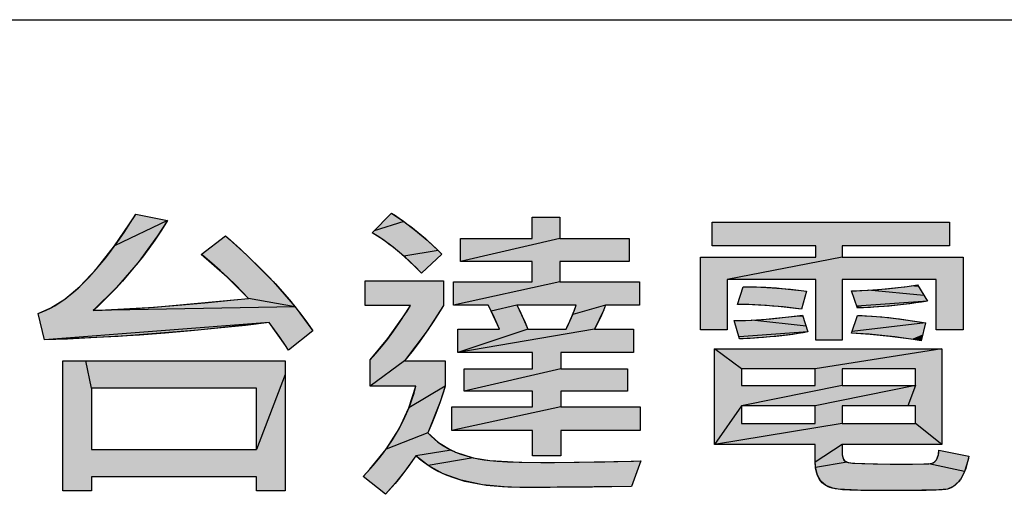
# Model space of a CAD drawing. Extents: x 0 to 1189, y 0 to 841.
# Tile 24 of 36: x 959 to 977, y 81 to 90. Entities that reach past the tile are written whole.
import ezdxf

# ---------------------------------------------------------------- set-up
doc = ezdxf.new("R2010")
doc.units = 0
doc.header["$LTSCALE"] = 65.395
doc.header["$MEASUREMENT"] = 0
doc.layers.get('0').update_dxf_attribs({"linetype": 'CONTINUOUS'})

msp = doc.modelspace()

# ---------------------------------------------------------------- linework, layer by layer
at = {"color": 3, "linetype": 'Continuous'}
msp.add_line((909, 90), (1174, 90), dxfattribs=at)
at = {"color": 4, "linetype": 'Continuous'}
for p, q in [((960.34765, 85.66458), (960.72955, 86.23111)), ((960.72955, 86.23111), (960.75504, 86.27182)), ((965.65279, 86.29601), (965.8873, 86.13606)), ((961.36265, 86.15159), (960.34765, 85.66458)), ((961.36265, 86.15159), (961.17227, 85.85727)), ((965.8873, 86.13606), (965.32321, 85.95645)), ((965.8873, 86.13606), (966.11489, 85.96284)), ((961.17227, 85.85727), (960.79593, 85.3449)), ((962.47051, 85.85787), (962.87539, 85.4926)), ((965.48403, 85.78735), (965.28496, 85.91703)), ((966.11489, 85.96284), (966.33562, 85.77617)), ((960.00012, 85.22407), (960.34765, 85.66458)), ((965.68498, 85.63862), (965.48403, 85.78735)), ((966.33562, 85.77617), (966.5495, 85.57579)), ((968.87719, 85.80777), (966.97728, 85.36458)), ((962.50502, 85.06945), (962.00627, 85.50291)), ((962.87539, 85.4926), (963.38628, 84.981)), ((965.88832, 85.46954), (965.68498, 85.63862)), ((966.5495, 85.57579), (965.88832, 85.46954)), ((966.5495, 85.57579), (966.6164, 85.50883)), ((960.79593, 85.3449), (960.38472, 84.86787)), ((966.09453, 85.27862), (965.88832, 85.46954)), ((974.28615, 85.44671), (972.08348, 85.02059)), ((959.68349, 84.89035), (960.00012, 85.22407)), ((966.23134, 85.14099), (966.09453, 85.27862)), ((962.91073, 84.65971), (962.50502, 85.06945)), ((963.38628, 84.981), (963.80583, 84.49776)), ((968.87719, 84.97952), (966.83895, 84.5273)), ((975.53738, 84.89049), (975.734, 84.91845)), ((975.734, 84.91845), (975.92245, 84.60664)), ((959.39409, 84.64638), (959.68349, 84.89035)), ((960.38472, 84.86787), (959.93794, 84.42516)), ((972.39129, 84.8833), (972.65022, 84.88095)), ((972.65022, 84.88095), (972.95057, 84.86534)), ((972.95057, 84.86534), (973.29682, 84.83446)), ((973.29682, 84.83446), (973.60442, 84.79804)), ((974.46572, 84.80309), (974.78544, 84.81555)), ((974.78544, 84.81555), (975.14189, 84.84411)), ((975.85611, 84.7164), (974.78544, 84.81555)), ((975.14189, 84.84411), (975.53738, 84.89049)), ((959.12789, 84.47753), (959.39409, 84.64638)), ((961.11221, 84.49339), (962.70361, 84.63794)), ((963.80583, 84.49776), (962.91073, 84.65971)), ((972.44869, 84.54171), (972.28306, 84.54539)), ((972.80618, 84.52474), (972.44869, 84.54171)), ((975.92245, 84.60664), (974.57345, 84.50843)), ((975.56908, 84.55471), (975.18827, 84.51341)), ((975.92245, 84.60664), (975.56908, 84.55471)), ((958.88036, 84.37191), (959.12789, 84.47753)), ((963.80583, 84.49776), (959.93794, 84.42516)), ((959.93794, 84.42516), (961.11221, 84.49339)), ((963.80583, 84.49776), (964.14386, 84.0401)), ((965.58582, 83.88906), (965.95456, 84.4183)), ((965.95456, 84.4183), (966.01976, 84.52138)), ((966.65138, 84.52138), (966.33749, 84.0398)), ((967.56459, 84.41759), (967.50554, 84.5273)), ((968.05799, 84.5273), (967.56459, 84.41759)), ((967.72322, 84.06916), (967.56459, 84.41759)), ((968.05799, 84.5273), (968.10193, 84.4406)), ((968.10193, 84.4406), (968.18572, 84.25964)), ((969.04427, 84.16554), (969.12677, 84.35135)), ((969.75536, 84.5273), (969.12677, 84.35135)), ((969.12677, 84.35135), (969.19491, 84.5273)), ((969.71901, 84.4376), (969.54395, 84.06916)), ((973.15914, 84.49555), (972.80618, 84.52474)), ((973.5082, 84.45422), (973.15914, 84.49555)), ((974.77893, 84.48361), (974.58595, 84.47423)), ((975.18827, 84.51341), (974.77893, 84.48361)), ((963.30779, 84.19548), (959.00669, 83.86662)), ((963.30779, 84.19548), (961.9475, 84.05117)), ((963.62489, 83.75417), (963.30779, 84.19548)), ((968.18572, 84.25964), (968.26349, 84.06916)), ((968.99742, 84.06916), (969.04427, 84.16554)), ((972.22181, 84.23358), (972.55939, 84.24409)), ((972.55939, 84.24409), (972.92461, 84.26984)), ((973.5971, 84.13007), (972.55939, 84.24409)), ((972.92461, 84.26984), (973.31826, 84.31199)), ((973.31826, 84.31199), (973.52821, 84.3399)), ((973.52821, 84.3399), (973.63452, 84.01608)), ((975.88434, 84.18956), (974.47822, 84.02839)), ((974.58595, 84.33381), (974.86136, 84.32073)), ((974.86136, 84.32073), (975.18094, 84.2914)), ((975.18094, 84.2914), (975.54934, 84.24342)), ((975.54934, 84.24342), (975.88434, 84.18956)), ((961.9475, 84.05117), (960.41465, 83.9309)), ((966.33749, 84.0398), (965.90544, 83.46155)), ((969.54395, 84.06916), (966.92717, 83.62597)), ((968.26349, 84.06916), (966.92717, 83.62597)), ((973.63452, 84.01608), (972.31349, 83.921)), ((973.33063, 83.96785), (972.9892, 83.92828)), ((973.63452, 84.01608), (973.33063, 83.96785)), ((974.82289, 83.97056), (974.46572, 83.99294)), ((975.20501, 83.93267), (974.82289, 83.97056)), ((960.41465, 83.9309), (959.00669, 83.86662)), ((965.24372, 83.48173), (965.58582, 83.88906)), ((972.32413, 83.88472), (972.31349, 83.921)), ((972.60781, 83.8986), (972.32413, 83.88472)), ((972.9892, 83.92828), (972.60781, 83.8986)), ((975.61397, 83.87814), (975.20501, 83.93267)), ((975.80204, 83.8487), (975.61397, 83.87814)), ((963.68068, 83.66721), (963.62489, 83.75417)), ((972.35927, 83.31121), (971.84284, 83.69627)), ((976.19806, 83.69627), (973.77494, 83.31121)), ((959.35347, 83.46155), (963.61247, 83.46155)), ((959.35347, 80.97317), (959.35347, 83.46155)), ((959.90296, 82.93833), (959.79641, 83.46155)), ((963.61247, 83.46155), (963.61247, 80.97317)), ((965.90544, 83.46155), (965.24372, 82.97644)), ((968.89528, 83.31121), (967.0474, 82.88509)), ((973.77494, 83.31121), (972.35927, 83.31121)), ((972.35927, 83.31121), (972.35927, 82.98844)), ((973.77494, 82.98844), (973.77494, 83.31121)), ((975.69277, 83.31121), (974.29224, 83.31121)), ((974.29224, 83.31121), (974.29224, 82.98844)), ((975.69277, 82.98844), (975.69277, 83.31121)), ((963.61247, 83.20276), (963.06611, 81.76626)), ((963.06611, 82.93833), (959.90296, 82.93833)), ((959.90296, 82.93833), (959.90296, 81.76626)), ((963.06611, 81.76626), (963.06611, 82.93833)), ((965.98783, 82.56393), (966.12207, 82.97644)), ((966.68044, 82.97644), (965.98783, 82.56393)), ((966.68044, 82.97644), (966.58386, 82.67997)), ((974.29224, 82.98844), (972.35927, 82.60338)), ((972.35927, 82.98844), (973.77494, 82.98844)), ((975.69277, 82.98844), (973.77494, 82.60338)), ((974.29224, 82.98844), (975.69277, 82.98844)), ((975.69277, 82.98844), (975.54711, 82.60338)), ((966.58386, 82.67997), (966.35158, 82.08399)), ((965.79831, 82.16324), (965.98783, 82.56393)), ((968.89528, 82.58337), (966.80676, 82.12819)), ((972.35927, 82.60338), (971.84284, 81.85744)), ((973.77494, 82.60338), (972.35927, 82.60338)), ((972.35927, 82.60338), (972.35927, 82.25955)), ((973.77494, 82.25955), (973.77494, 82.60338)), ((975.69277, 82.60338), (974.29224, 82.60338)), ((974.29224, 82.60338), (974.29224, 82.25955)), ((975.69277, 82.25955), (975.69277, 82.60338)), ((965.55058, 81.77148), (965.79831, 82.16324)), ((966.35158, 82.08399), (965.55058, 81.77148)), ((966.35158, 82.08399), (966.55515, 81.89807)), ((974.29224, 82.25956), (971.84284, 81.85744)), ((972.35927, 82.25955), (973.77494, 82.25955)), ((974.29224, 82.25955), (975.69277, 82.25955)), ((976.19806, 81.85744), (975.69277, 82.25956)), ((966.55515, 81.89807), (966.79792, 81.75224)), ((959.90296, 81.76626), (963.06611, 81.76626)), ((965.2401, 81.38643), (965.55058, 81.77148)), ((966.79792, 81.75224), (966.12207, 81.64586)), ((966.79792, 81.75224), (966.87897, 81.71615)), ((966.87897, 81.71615), (967.21776, 81.60613)), ((974.29224, 81.85744), (973.77494, 81.51953)), ((976.13526, 81.66785), (976.1429, 81.75426)), ((966.12207, 81.64586), (965.90993, 81.34842)), ((966.35859, 81.45528), (966.12207, 81.64586)), ((967.21776, 81.60613), (966.35859, 81.45528)), ((967.21776, 81.60613), (967.53669, 81.55172)), ((967.53669, 81.55172), (968.09877, 81.52338)), ((968.09877, 81.52338), (968.77487, 81.51657)), ((968.77487, 81.51657), (970.29253, 81.54364)), ((973.7799, 81.42266), (973.77494, 81.51953)), ((974.38446, 81.51866), (973.7799, 81.42266)), ((974.29224, 81.67509), (974.29471, 81.63719)), ((974.29471, 81.63719), (974.32349, 81.56212)), ((974.32349, 81.56212), (974.38446, 81.51866)), ((974.38446, 81.51866), (974.48997, 81.50317)), ((975.9475, 81.49047), (976.0329, 81.51124)), ((976.0329, 81.51124), (976.06809, 81.53461)), ((976.06809, 81.53461), (976.09592, 81.56669)), ((976.09592, 81.56669), (976.13526, 81.66785)), ((976.70146, 81.56571), (976.6361, 81.34452)), ((976.71554, 81.63994), (976.70146, 81.56571)), ((965.11252, 81.24983), (965.2401, 81.38643)), ((965.90993, 81.34842), (965.73009, 81.12385)), ((966.64438, 81.29791), (966.35859, 81.45528)), ((973.81534, 81.26997), (973.7799, 81.42266)), ((974.48997, 81.50317), (974.96593, 81.48717)), ((974.96593, 81.48717), (975.43507, 81.48456)), ((975.4675, 81.48457), (975.9475, 81.49047)), ((976.6361, 81.34452), (975.9475, 81.49047)), ((976.6361, 81.34452), (976.55407, 81.19172)), ((963.06611, 81.24392), (959.90296, 81.24392)), ((959.90296, 81.24392), (959.90296, 80.97317)), ((963.06611, 80.97317), (963.06611, 81.24392)), ((966.98732, 81.17428), (966.64438, 81.29791)), ((967.39724, 81.08748), (966.98732, 81.17428)), ((973.88108, 81.15674), (973.81534, 81.26997)), ((973.97736, 81.07493), (973.88108, 81.15674)), ((976.52205, 81.15068), (976.41711, 81.05418)), ((976.55407, 81.19172), (976.52205, 81.15068)), ((959.90296, 80.97317), (959.35347, 80.97317)), ((963.61247, 80.97317), (963.06611, 80.97317)), ((965.73009, 81.12385), (965.5376, 80.90601)), ((967.88555, 81.04288), (967.39724, 81.08748)), ((968.1142, 81.03842), (967.88555, 81.04288)), ((970.25474, 81.05547), (968.1142, 81.03842)), ((974.1122, 81.02048), (973.97736, 81.07493)), ((974.21098, 81.00223), (974.1122, 81.02048)), ((974.58329, 80.98263), (974.21098, 81.00223)), ((975.22662, 80.97613), (974.58329, 80.98263)), ((975.4816, 80.97675), (975.22662, 80.97613)), ((976.14435, 80.99054), (975.4816, 80.97675)), ((976.31047, 81.00728), (976.14435, 80.99054)), ((976.41711, 81.05418), (976.31047, 81.00728))]:
    msp.add_line(p, q, dxfattribs=at)
for points in [[(964.14386, 84.0401), (963.68068, 83.66721), (963.61168, 83.7743), (963.51397, 83.91812), (963.41265, 84.05853), (963.30779, 84.19548), (962.85333, 84.14365), (962.32644, 84.08805), (961.8132, 84.03875), (961.31336, 83.99559), (960.82668, 83.95843), (960.35291, 83.9271), (959.89182, 83.90146), (959.44315, 83.88135), (959.00669, 83.86662), (958.88036, 84.37191), (958.95801, 84.3995), (959.03737, 84.43298), (959.1186, 84.47265), (959.20185, 84.51887), (959.28727, 84.57201), (959.37501, 84.63246), (959.46521, 84.70068), (959.55799, 84.77711), (959.65348, 84.86226), (959.75182, 84.95664), (959.85311, 85.06078), (959.95749, 85.17526), (960.06505, 85.30066), (960.17593, 85.43759), (960.29022, 85.58669), (960.40804, 85.7486), (960.5295, 85.92401), (960.6547, 86.11361), (960.75504, 86.27182), (961.36265, 86.15159), (961.34149, 86.11752), (961.23122, 85.94557), (961.11751, 85.77737), (961.00036, 85.61287), (960.87976, 85.45203), (960.75571, 85.29479), (960.62819, 85.14112), (960.4972, 84.99099), (960.3627, 84.84436), (960.22467, 84.70119), (960.0831, 84.56147), (960.01096, 84.49288), (959.93794, 84.42516), (960.28265, 84.44039), (960.66585, 84.46237), (961.09026, 84.49175), (961.55861, 84.52921), (962.07371, 84.57546), (962.63841, 84.6312), (962.91073, 84.65971), (962.79076, 84.78809), (962.6609, 84.91974), (962.52079, 85.05467), (962.37009, 85.19288), (962.20845, 85.33434), (962.03553, 85.47904), (962.00627, 85.50291), (962.47051, 85.85787), (962.56488, 85.7753), (962.75699, 85.60252), (962.93833, 85.433), (963.10925, 85.26667), (963.27014, 85.10344), (963.42134, 84.94321), (963.56321, 84.78591), (963.69608, 84.63144), (963.82027, 84.47971), (963.9361, 84.33064), (964.04387, 84.18413), (964.14386, 84.0401)], [(965.28496, 85.91703), (965.65279, 86.29601), (965.72772, 86.24684), (965.80197, 86.19635), (965.87552, 86.14453), (965.94839, 86.09138), (966.02058, 86.03689), (966.09208, 85.98105), (966.16291, 85.92387), (966.23305, 85.86532), (966.30252, 85.80541), (966.3713, 85.74413), (966.43941, 85.68146), (966.50683, 85.6174), (966.57357, 85.55194), (966.6164, 85.50883)], [(970.41709, 82.12818), (968.89528, 82.12818), (968.89528, 81.64586), (968.35484, 81.64586), (968.35484, 82.12818), (966.80676, 82.12818), (966.80676, 82.58337), (968.35484, 82.58337), (968.35484, 82.88508), (967.0474, 82.88508), (967.0474, 83.31121), (968.35484, 83.31121), (968.35484, 83.62598), (966.92717, 83.62598), (966.92717, 84.06915), (967.72322, 84.06915), (967.6806, 84.17413), (967.62999, 84.28615), (967.57079, 84.40563), (967.50554, 84.5273), (966.83895, 84.5273), (966.83895, 84.97952), (968.34875, 84.97952), (968.34875, 85.36458), (966.97728, 85.36458), (966.97728, 85.80776), (968.34875, 85.80776), (968.34875, 86.21666), (968.87719, 86.21666), (968.87719, 85.80776), (970.2055, 85.80776), (970.2055, 85.36458), (968.87719, 85.36458), (968.87719, 84.97952), (970.40508, 84.97952), (970.40508, 84.5273), (969.75536, 84.5273)], [(976.60714, 84.05715), (976.08983, 84.05715), (976.08983, 85.02059), (974.28615, 85.02059), (974.28615, 83.8607), (973.78694, 83.8607), (973.78694, 85.02059), (972.08348, 85.02059), (972.08348, 84.05715), (971.5721, 84.05715), (971.5721, 85.44671), (973.78694, 85.44671), (973.78694, 85.66439), (971.79569, 85.66439), (971.79569, 86.12253), (976.34857, 86.12253), (976.34857, 85.66439), (974.28615, 85.66439), (974.28615, 85.44671), (976.60714, 85.44671), (976.60714, 84.05715)], [(966.6164, 85.50883), (966.23134, 85.14099), (966.19022, 85.18329), (966.12363, 85.25008), (966.0574, 85.31446), (965.99151, 85.37647), (965.92595, 85.43617), (965.8607, 85.49362), (965.79575, 85.54886), (965.73108, 85.60194), (965.66668, 85.65293), (965.60252, 85.70185), (965.5386, 85.74875), (965.4749, 85.79368), (965.41141, 85.83668), (965.3481, 85.87778), (965.28496, 85.91703)], [(970.43414, 81.54876), (970.25474, 81.05547), (969.50803, 81.04521), (968.6952, 81.03952), (968.1142, 81.03842), (967.95353, 81.04059), (967.78319, 81.04797), (967.62208, 81.0603), (967.46978, 81.07734), (967.32586, 81.09884), (967.18992, 81.12457), (967.06159, 81.15434), (966.94047, 81.18796), (966.82622, 81.22528), (966.71849, 81.26616), (966.61695, 81.31048), (966.5213, 81.35817), (966.43125, 81.40915), (966.34654, 81.46341), (966.26691, 81.52092), (966.19215, 81.58172), (966.12207, 81.64586), (966.1033, 81.61788), (966.00004, 81.46998), (965.89192, 81.32489), (965.77886, 81.18257), (965.72045, 81.11242), (965.66077, 81.04294), (965.5376, 80.90601), (965.11252, 81.24983), (965.19418, 81.33607), (965.3033, 81.45814), (965.4055, 81.58068), (965.50098, 81.70374), (965.58994, 81.82736), (965.67256, 81.95159), (965.74901, 82.07651), (965.81944, 82.20216), (965.88399, 82.32865), (965.94277, 82.45603), (965.9959, 82.5844), (966.04344, 82.71386), (966.08549, 82.8445), (966.12207, 82.97643), (965.24372, 82.97643), (965.24372, 83.48173), (965.3514, 83.6011), (965.46168, 83.7318), (965.57464, 83.87446), (965.69039, 84.02976), (965.80899, 84.19838), (965.93055, 84.38104), (966.01976, 84.52138), (965.1475, 84.52138), (965.1475, 84.99762), (966.65138, 84.99762), (966.65138, 84.52138), (966.58764, 84.41903), (966.45373, 84.21168), (966.31855, 84.01248), (966.1821, 83.8212), (966.0444, 83.63763), (965.90544, 83.46155), (966.68044, 83.46155), (966.68044, 82.97643), (966.6472, 82.87058), (966.57649, 82.65867), (966.50362, 82.45728), (966.42863, 82.26587), (966.35158, 82.08399), (966.41189, 82.02073), (966.476, 81.96158), (966.54403, 81.90643), (966.61612, 81.8552), (966.69242, 81.80785), (966.77314, 81.76437), (966.85848, 81.72478), (966.87897, 81.71615), (966.98423, 81.67564), (967.09135, 81.64039), (967.20062, 81.61033), (967.31234, 81.5854), (967.4268, 81.56559), (967.53669, 81.55172), (967.67679, 81.54043), (967.87667, 81.53026), (968.1511, 81.52221), (968.51586, 81.5174), (968.77487, 81.51657), (969.25119, 81.51935), (969.74052, 81.52776), (970.24344, 81.54197), (970.43414, 81.54876)], [(974.58595, 84.47423), (974.46572, 84.80309), (974.56418, 84.80543), (974.66623, 84.8093), (974.77193, 84.81475), (974.88136, 84.82184), (974.9946, 84.83063), (975.11171, 84.84116), (975.23278, 84.8535), (975.35787, 84.86771), (975.48705, 84.88383), (975.6204, 84.90193), (975.734, 84.91845)], [(972.28306, 84.54539), (972.39129, 84.8833), (972.47031, 84.88387), (972.5533, 84.88321), (972.6404, 84.88125), (972.73174, 84.87793), (972.82747, 84.87318), (972.92774, 84.86693), (973.03269, 84.85913), (973.14248, 84.84971), (973.25724, 84.83858), (973.37715, 84.82568), (973.50234, 84.81095), (973.60442, 84.79804)], [(973.60442, 84.79804), (973.5082, 84.45422), (973.39804, 84.46862), (973.28751, 84.48181), (973.1766, 84.49378), (973.06529, 84.50454), (972.95356, 84.51407), (972.84138, 84.52239), (972.72874, 84.52948), (972.61562, 84.53534), (972.502, 84.53997), (972.38785, 84.54337), (972.28306, 84.54539)], [(975.92245, 84.60664), (975.8127, 84.58898), (975.70024, 84.57235), (975.58504, 84.55676), (975.46706, 84.54225), (975.34627, 84.52885), (975.22263, 84.51657), (975.09611, 84.50546), (974.96667, 84.49554), (974.83429, 84.48684), (974.69893, 84.47938), (974.58595, 84.47423)], [(969.19491, 84.5273), (968.05799, 84.5273), (968.08734, 84.46996), (968.11613, 84.41144), (968.13115, 84.37996), (968.15901, 84.31975), (968.1862, 84.25852), (968.2127, 84.1963), (968.23847, 84.13316), (968.26349, 84.06915)], [(968.26349, 84.06915), (968.99742, 84.06915), (969.02823, 84.13191), (969.05755, 84.19393), (969.08538, 84.2552), (969.11174, 84.31565), (969.13661, 84.37525), (969.16001, 84.43393), (969.18193, 84.49167), (969.19491, 84.5273)], [(969.75536, 84.5273), (969.71426, 84.42622), (969.6572, 84.29589), (969.60045, 84.17719), (969.54395, 84.06915), (970.29076, 84.06915), (970.29076, 83.62598), (968.89528, 83.62598), (968.89528, 83.31121), (970.17557, 83.31121), (970.17557, 82.88508), (968.89528, 82.88508), (968.89528, 82.58337), (970.41709, 82.58337), (970.41709, 82.12818)], [(972.32413, 83.88471), (972.22181, 84.23358), (972.32653, 84.23535), (972.43398, 84.23859), (972.54419, 84.24333), (972.6572, 84.24961), (972.77302, 84.25748), (972.89168, 84.26696), (973.01321, 84.2781), (973.13762, 84.29092), (973.26494, 84.30548), (973.39517, 84.3218), (973.52821, 84.3399)], [(974.46572, 83.99294), (974.58595, 84.33381), (974.67005, 84.33123), (974.75839, 84.32713), (974.85111, 84.32144), (974.94837, 84.31407), (975.05031, 84.30496), (975.15709, 84.29403), (975.26885, 84.28118), (975.38575, 84.26635), (975.50793, 84.24945), (975.63557, 84.2304), (975.7688, 84.2091), (975.88434, 84.18956)], [(975.88434, 84.18956), (975.80204, 83.8487), (975.69477, 83.86581), (975.5595, 83.88617), (975.42715, 83.90473), (975.29765, 83.92152), (975.17095, 83.93659), (975.04696, 83.94997), (974.92563, 83.96171), (974.80691, 83.97185), (974.69072, 83.9804), (974.57701, 83.98743), (974.46572, 83.99294)], [(973.63452, 84.01608), (973.54118, 83.99978), (973.44419, 83.98428), (973.34346, 83.96962), (973.23891, 83.95585), (973.13047, 83.943), (973.01806, 83.93111), (972.9016, 83.92023), (972.78102, 83.91038), (972.65625, 83.90163), (972.52721, 83.894), (972.39383, 83.88754), (972.32413, 83.88471)], [(976.71554, 81.63994), (976.69899, 81.5542), (976.67948, 81.47445), (976.65783, 81.40331), (976.63429, 81.34009), (976.60905, 81.28415), (976.58227, 81.23488), (976.55407, 81.19172), (976.55075, 81.18719), (976.51592, 81.14348), (976.48142, 81.10674), (976.44719, 81.0763), (976.41315, 81.05157), (976.37914, 81.03207), (976.34499, 81.01739), (976.31047, 81.00728), (976.27573, 81.00128), (976.20836, 80.99464), (976.09107, 80.98796), (975.90212, 80.982), (975.6149, 80.97769), (975.22662, 80.97613), (974.94254, 80.97713), (974.64467, 80.9812), (974.43618, 80.98738), (974.29752, 80.99467), (974.21098, 81.00223), (974.15368, 81.01117), (974.10065, 81.02357), (974.05306, 81.03896), (974.01041, 81.05716), (973.97224, 81.07804), (973.93817, 81.10156), (973.90787, 81.12776), (973.88108, 81.15674), (973.85689, 81.18914), (973.83565, 81.22508), (973.81735, 81.26488), (973.80206, 81.30892), (973.78994, 81.35762), (973.7812, 81.41145), (973.77612, 81.4709), (973.77494, 81.51953), (973.77494, 81.85744), (971.84284, 81.85744), (971.84284, 83.69627), (976.19806, 83.69627), (976.19806, 81.85744), (974.29224, 81.85744), (974.29224, 81.67509), (974.29249, 81.66242), (974.29584, 81.62994), (974.30269, 81.60238), (974.31269, 81.57901), (974.32576, 81.55922), (974.33349, 81.55051), (974.34201, 81.54259), (974.36145, 81.52912), (974.38446, 81.51866), (974.4054, 81.51324), (974.4496, 81.50694), (974.53132, 81.50022), (974.66891, 81.49376), (974.88531, 81.48838), (975.20884, 81.48508), (975.43507, 81.48456), (975.63774, 81.485), (975.85708, 81.4874), (975.9475, 81.49047), (975.9488, 81.49055), (975.98247, 81.49476), (976.01186, 81.50252), (976.03752, 81.5136), (976.05992, 81.52791), (976.07001, 81.53632), (976.07938, 81.54559), (976.09592, 81.56669), (976.11191, 81.59512), (976.12477, 81.62722), (976.13439, 81.6635), (976.14055, 81.70451), (976.14289, 81.75091), (976.1429, 81.75426), (976.71554, 81.63994)]]:
    msp.add_lwpolyline(points, dxfattribs=at)
for points in [[(961.36265, 86.15159), (960.34765, 85.66458), (960.75504, 86.27182), (960.72955, 86.23111)], [(965.8873, 86.13606), (965.32321, 85.95645), (965.65279, 86.29601), (965.52331, 86.16261)], [(960.34765, 85.66458), (961.36265, 86.15159), (961.17227, 85.85727)], [(965.32321, 85.95645), (965.8873, 86.13606), (966.11489, 85.96284)], [(968.34875, 85.80777), (968.34875, 86.21666), (968.87719, 86.21666)], [(968.87719, 86.21666), (968.87719, 85.80777), (968.34875, 85.80777)], [(971.79569, 85.66439), (971.79569, 86.12253), (976.34857, 86.12253)], [(971.79569, 85.66439), (976.34857, 86.12253), (973.78694, 85.66439)], [(973.78694, 85.66439), (976.34857, 86.12253), (974.28615, 85.66439)], [(976.34857, 86.12253), (976.34857, 85.66439), (974.28615, 85.66439)], [(961.17227, 85.85727), (960.79593, 85.3449), (960.34765, 85.66458)], [(962.47051, 85.85787), (962.87539, 85.4926), (962.00627, 85.50291)], [(965.32321, 85.95645), (966.11489, 85.96284), (965.28496, 85.91703)], [(965.28496, 85.91703), (966.11489, 85.96284), (965.48403, 85.78735)], [(966.11489, 85.96284), (966.33562, 85.77617), (965.48403, 85.78735)], [(960.00012, 85.22407), (960.34765, 85.66458), (960.79593, 85.3449)], [(965.68498, 85.63862), (965.48403, 85.78735), (966.33562, 85.77617)], [(966.33562, 85.77617), (966.5495, 85.57579), (965.68498, 85.63862)], [(968.87719, 85.80777), (966.97728, 85.36458), (968.34875, 85.80777)], [(966.97728, 85.36458), (966.97728, 85.80777), (968.34875, 85.80777)], [(966.97728, 85.36458), (968.87719, 85.80776), (970.2055, 85.80776)], [(966.97728, 85.36458), (970.2055, 85.80776), (968.34875, 85.36458)], [(968.34875, 85.36458), (970.2055, 85.80776), (968.87719, 85.36458)], [(970.2055, 85.80776), (970.2055, 85.36458), (968.87719, 85.36458)], [(973.78694, 85.44671), (973.78694, 85.66439), (974.28615, 85.66439)], [(974.28615, 85.66439), (974.28615, 85.44671), (973.78694, 85.44671)], [(962.50502, 85.06945), (962.00627, 85.50291), (962.87539, 85.4926)], [(962.87539, 85.4926), (963.38628, 84.981), (962.50502, 85.06945)], [(965.88832, 85.46954), (965.68498, 85.63862), (966.5495, 85.57579)], [(965.88832, 85.46954), (966.5495, 85.57579), (966.6164, 85.50883)], [(966.57636, 85.47058), (965.88832, 85.46954), (966.6164, 85.50883)], [(960.00012, 85.22407), (960.79593, 85.3449), (959.68349, 84.89035)], [(960.79593, 85.3449), (960.38472, 84.86787), (959.68349, 84.89035)], [(965.88832, 85.46954), (966.57636, 85.47058), (966.09453, 85.27862)], [(966.57636, 85.47058), (966.36688, 85.27047), (966.09453, 85.27862)], [(968.34875, 84.97952), (968.34875, 85.36458), (968.87719, 85.36458)], [(968.87719, 85.36458), (968.87719, 84.97952), (968.34875, 84.97952)], [(973.78694, 85.44671), (972.08348, 85.02059), (971.5721, 85.44671)], [(971.5721, 84.05715), (971.5721, 85.44671), (972.08348, 85.02059)], [(974.28615, 85.44671), (972.08348, 85.02059), (973.78694, 85.44671)], [(972.08348, 85.02059), (974.28615, 85.44671), (976.60714, 85.44671)], [(972.08348, 85.02059), (976.60714, 85.44671), (973.78694, 85.02059)], [(973.78694, 85.02059), (976.60714, 85.44671), (974.28615, 85.02059)], [(974.28615, 85.02059), (976.60714, 85.44671), (976.08983, 85.02059)], [(976.08983, 85.02059), (976.60714, 85.44671), (976.08983, 84.05715)], [(976.60714, 85.44671), (976.60714, 84.05715), (976.08983, 84.05715)], [(966.23134, 85.14099), (966.09453, 85.27862), (966.36688, 85.27047)], [(962.91073, 84.65971), (962.50502, 85.06945), (963.38628, 84.981)], [(963.38628, 84.981), (963.80583, 84.49776), (962.91073, 84.65971)], [(965.1475, 84.52138), (965.1475, 84.99762), (966.65138, 84.99762)], [(965.1475, 84.52138), (966.65138, 84.99762), (966.01976, 84.52138)], [(966.65138, 84.99762), (966.65138, 84.52138), (966.01976, 84.52138)], [(968.87719, 84.97952), (966.83895, 84.5273), (968.34875, 84.97952)], [(966.83895, 84.5273), (966.83895, 84.97952), (968.34875, 84.97952)], [(966.83895, 84.5273), (968.87719, 84.97952), (970.40508, 84.97952)], [(966.83895, 84.5273), (970.40508, 84.97952), (967.50554, 84.5273)], [(967.50554, 84.5273), (970.40508, 84.97952), (968.05799, 84.5273)], [(968.05799, 84.5273), (970.40508, 84.97952), (968.45819, 84.5273)], [(968.45819, 84.5273), (970.40508, 84.97952), (969.07667, 84.5273)], [(969.07667, 84.5273), (970.40508, 84.97952), (969.19491, 84.5273)], [(969.19491, 84.5273), (970.40508, 84.97952), (969.75536, 84.5273)], [(970.40508, 84.97952), (970.40508, 84.5273), (969.75536, 84.5273)], [(972.08348, 85.02059), (972.08348, 84.05715), (971.5721, 84.05715)], [(973.78694, 83.8607), (973.78694, 85.02059), (974.28615, 85.02059)], [(974.28615, 85.02059), (974.28615, 83.8607), (973.78694, 83.8607)], [(975.734, 84.91845), (975.7536, 84.88602), (975.53738, 84.89049)], [(959.39409, 84.64638), (960.38472, 84.86787), (959.12789, 84.47753)], [(960.38472, 84.86787), (959.93794, 84.42516), (959.12789, 84.47753)], [(959.39409, 84.64638), (959.68349, 84.89035), (960.38472, 84.86787)], [(972.29432, 84.58054), (972.35319, 84.76436), (973.59441, 84.76228)], [(973.59441, 84.76228), (973.54207, 84.57524), (972.29432, 84.58054)], [(972.35319, 84.76436), (972.39129, 84.8833), (972.65022, 84.88095)], [(972.95057, 84.86534), (972.35319, 84.76436), (972.65022, 84.88095)], [(973.29682, 84.83446), (972.35319, 84.76436), (972.95057, 84.86534)], [(973.60442, 84.79804), (972.35319, 84.76436), (973.29682, 84.83446)], [(973.60442, 84.79804), (973.59441, 84.76228), (972.35319, 84.76436)], [(974.78544, 84.81555), (975.85611, 84.7164), (974.46572, 84.80309)], [(974.50804, 84.68733), (974.46572, 84.80309), (975.85611, 84.7164)], [(975.14189, 84.84411), (975.7536, 84.88602), (974.78544, 84.81555)], [(975.7536, 84.88602), (975.85611, 84.7164), (974.78544, 84.81555)], [(975.14189, 84.84411), (975.53738, 84.89049), (975.7536, 84.88602)], [(961.11221, 84.49339), (962.70361, 84.63794), (963.80583, 84.49776)], [(962.91073, 84.65971), (963.80583, 84.49776), (962.70361, 84.63794)], [(972.28306, 84.54539), (972.29432, 84.58054), (973.54207, 84.57524)], [(972.28306, 84.54539), (973.54207, 84.57524), (972.44869, 84.54171)], [(972.44869, 84.54171), (973.54207, 84.57524), (972.80618, 84.52474)], [(972.80618, 84.52474), (973.54207, 84.57524), (973.15914, 84.49555)], [(973.54207, 84.57524), (973.5082, 84.45422), (973.15914, 84.49555)], [(975.85611, 84.7164), (975.92245, 84.60664), (974.50804, 84.68733)], [(974.57345, 84.50843), (974.50804, 84.68733), (975.92245, 84.60664)], [(974.57345, 84.50843), (975.92245, 84.60664), (975.56908, 84.55471)], [(975.18827, 84.51341), (974.57345, 84.50843), (975.56908, 84.55471)], [(959.93794, 84.42516), (963.80583, 84.49776), (958.88036, 84.37191)], [(958.88036, 84.37191), (963.80583, 84.49776), (963.30779, 84.19548)], [(958.88036, 84.37191), (959.12789, 84.47753), (959.93794, 84.42516)], [(959.00669, 83.86662), (958.88036, 84.37191), (963.30779, 84.19548)], [(963.80583, 84.49776), (959.93794, 84.42516), (961.11221, 84.49339)], [(963.80583, 84.49776), (964.14386, 84.0401), (963.30779, 84.19548)], [(965.58582, 83.88906), (965.95456, 84.4183), (966.33749, 84.0398)], [(965.95456, 84.4183), (966.01976, 84.52138), (966.65138, 84.52138)], [(966.65138, 84.52138), (966.33749, 84.0398), (965.95456, 84.4183)], [(967.56459, 84.41759), (967.50554, 84.5273), (968.05799, 84.5273)], [(967.56459, 84.41759), (968.05799, 84.5273), (968.10193, 84.4406)], [(968.10193, 84.4406), (968.18572, 84.25964), (967.56459, 84.41759)], [(967.72322, 84.06916), (967.56459, 84.41759), (968.18572, 84.25964)], [(969.04427, 84.16554), (969.71901, 84.4376), (968.99742, 84.06916)], [(969.71901, 84.4376), (969.54395, 84.06916), (968.99742, 84.06916)], [(969.12677, 84.35135), (969.71901, 84.4376), (969.04427, 84.16554)], [(969.12677, 84.35135), (969.19491, 84.5273), (969.75536, 84.5273)], [(969.12677, 84.35135), (969.75536, 84.5273), (969.71901, 84.4376)], [(975.18827, 84.51341), (974.77893, 84.48361), (974.57345, 84.50843)], [(974.58595, 84.47423), (974.57345, 84.50843), (974.77893, 84.48361)], [(959.00669, 83.86662), (963.30779, 84.19548), (960.41465, 83.9309), (961.9475, 84.05117)], [(963.62489, 83.75417), (963.30779, 84.19548), (964.14386, 84.0401)], [(968.18572, 84.25964), (968.26349, 84.06916), (967.72322, 84.06916)], [(972.55939, 84.24409), (973.5971, 84.13007), (972.22181, 84.23358)], [(972.25783, 84.11078), (972.22181, 84.23358), (973.5971, 84.13007)], [(972.92461, 84.26984), (973.53926, 84.30622), (972.55939, 84.24409)], [(973.53926, 84.30622), (973.5971, 84.13007), (972.55939, 84.24409)], [(972.92461, 84.26984), (973.31826, 84.31199), (973.53926, 84.30622)], [(973.52821, 84.3399), (973.53926, 84.30622), (973.31826, 84.31199)], [(974.47822, 84.02839), (975.87578, 84.15411), (974.46572, 83.99294)], [(974.46572, 83.99294), (975.87578, 84.15411), (974.82289, 83.97056)], [(974.47822, 84.02839), (974.54363, 84.21382), (975.88434, 84.18956)], [(974.47822, 84.02839), (975.88434, 84.18956), (975.87578, 84.15411)], [(974.54363, 84.21382), (974.58595, 84.33381), (974.86136, 84.32073)], [(975.18094, 84.2914), (974.54363, 84.21382), (974.86136, 84.32073)], [(975.54934, 84.24342), (974.54363, 84.21382), (975.18094, 84.2914)], [(975.54934, 84.24342), (975.88434, 84.18956), (974.54363, 84.21382)], [(975.87578, 84.15411), (975.83101, 83.96868), (974.82289, 83.97056)], [(964.14386, 84.0401), (963.68068, 83.66721), (963.62489, 83.75417)], [(965.58582, 83.88906), (966.33749, 84.0398), (965.24372, 83.48173)], [(966.33749, 84.0398), (965.90544, 83.46155), (965.24372, 83.48173)], [(968.26349, 84.06916), (966.92717, 83.62597), (967.72322, 84.06916)], [(966.92717, 83.62597), (966.92717, 84.06916), (967.72322, 84.06916)], [(969.54395, 84.06916), (966.92717, 83.62597), (968.99742, 84.06916)], [(968.99742, 84.06916), (966.92717, 83.62597), (968.73908, 84.06916)], [(968.73908, 84.06916), (966.92717, 83.62597), (968.33982, 84.06916)], [(966.92717, 83.62597), (968.26349, 84.06916), (968.33982, 84.06916)], [(966.92717, 83.62597), (969.54395, 84.06916), (970.29076, 84.06916)], [(966.92717, 83.62597), (970.29076, 84.06916), (968.35484, 83.62597)], [(968.35484, 83.62597), (970.29076, 84.06916), (968.89528, 83.62597)], [(970.29076, 84.06916), (970.29076, 83.62597), (968.89528, 83.62597)], [(973.5971, 84.13007), (973.63452, 84.01608), (972.25783, 84.11078)], [(972.31349, 83.921), (972.25783, 84.11078), (973.63452, 84.01608)], [(972.31349, 83.921), (973.63452, 84.01608), (973.33063, 83.96785)], [(972.9892, 83.92828), (972.31349, 83.921), (973.33063, 83.96785)], [(975.20501, 83.93267), (974.82289, 83.97056), (975.83101, 83.96868)], [(975.20501, 83.93267), (975.83101, 83.96868), (975.61397, 83.87814)], [(975.83101, 83.96868), (975.80204, 83.8487), (975.61397, 83.87814)], [(972.9892, 83.92828), (972.60781, 83.8986), (972.31349, 83.921)], [(972.32413, 83.88472), (972.31349, 83.921), (972.60781, 83.8986)], [(968.35484, 83.31121), (968.35484, 83.62597), (968.89528, 83.62597)], [(968.89528, 83.62597), (968.89528, 83.31121), (968.35484, 83.31121)], [(971.84284, 81.85744), (971.84284, 83.69627), (972.35927, 83.31121)], [(972.35927, 83.31121), (971.84284, 83.69627), (976.19806, 83.69627)], [(972.35927, 83.31121), (976.19806, 83.69627), (972.85759, 83.31121)], [(972.85759, 83.31121), (976.19806, 83.69627), (973.62771, 83.31121)], [(976.19806, 83.69627), (973.77494, 83.31121), (973.62771, 83.31121)], [(973.77494, 83.31121), (976.19806, 83.69627), (974.29224, 83.31121)], [(974.29224, 83.31121), (976.19806, 83.69627), (974.78523, 83.31121)], [(974.78523, 83.31121), (976.19806, 83.69627), (975.54711, 83.31121)], [(975.54711, 83.31121), (976.19806, 83.69627), (975.69277, 83.31121)], [(975.69277, 82.98844), (976.19806, 83.69627), (975.54711, 82.60338)], [(975.54711, 82.60338), (976.19806, 83.69627), (975.69277, 82.60338)], [(975.69277, 83.31121), (976.19806, 83.69627), (975.69277, 83.19759)], [(975.69277, 83.19759), (976.19806, 83.69627), (975.69277, 83.02201)], [(975.69277, 83.02201), (976.19806, 83.69627), (975.69277, 82.98844)], [(975.69277, 82.60338), (976.19806, 83.69627), (975.69277, 82.48235)], [(975.69277, 82.48235), (976.19806, 83.69627), (975.69277, 82.29531)], [(975.69277, 82.29531), (976.19806, 83.69627), (975.69277, 82.25956)], [(976.19806, 83.69627), (976.19806, 81.85744), (975.69277, 82.25956)], [(959.90296, 82.93833), (959.35347, 81.23196), (959.79641, 83.46155)], [(959.35347, 81.23196), (959.35347, 83.46155), (959.79641, 83.46155)], [(959.90296, 82.93833), (959.79641, 83.46155), (963.61247, 83.46155)], [(963.61247, 83.20276), (959.90296, 82.93833), (963.61247, 83.46155)], [(965.24372, 82.97644), (965.24372, 83.48173), (965.90544, 83.46155)], [(965.24372, 82.97644), (965.90544, 83.46155), (966.68044, 83.46155)], [(965.24372, 82.97644), (966.68044, 83.46155), (966.12207, 82.97644)], [(966.68044, 83.46155), (966.68044, 82.97644), (966.12207, 82.97644)], [(968.89528, 83.31121), (967.0474, 82.88509), (968.35484, 83.31121)], [(967.0474, 82.88509), (967.0474, 83.31121), (968.35484, 83.31121)], [(967.0474, 82.88509), (968.89528, 83.31121), (970.17557, 83.31121)], [(967.0474, 82.88509), (970.17557, 83.31121), (968.35484, 82.88509)], [(968.35484, 82.88509), (970.17557, 83.31121), (968.89528, 82.88509)], [(970.17557, 83.31121), (970.17557, 82.88509), (968.89528, 82.88509)], [(972.35927, 83.27764), (971.84284, 81.85744), (972.35927, 83.31121)], [(972.35927, 83.10206), (971.84284, 81.85744), (972.35927, 83.27764)], [(974.29224, 83.27764), (973.77494, 83.19759), (974.29224, 83.31121)], [(973.77494, 83.19759), (973.77494, 83.31121), (974.29224, 83.31121)], [(974.29224, 83.27764), (974.29224, 83.10206), (973.77494, 83.19759)], [(959.90296, 82.93833), (963.61247, 83.20276), (961.01639, 82.93833)], [(961.01639, 82.93833), (963.61247, 83.20276), (962.73714, 82.93833)], [(962.73714, 82.93833), (963.61247, 83.20276), (963.06611, 82.93833)], [(963.06611, 81.76626), (963.61247, 83.20276), (963.06611, 81.24392)], [(963.06611, 81.24392), (963.61247, 83.20276), (963.06611, 81.00133)], [(963.06611, 81.00133), (963.61247, 83.20276), (963.06611, 80.97317)], [(963.06611, 80.97317), (963.61247, 83.20276), (963.55565, 80.97317)], [(963.06611, 82.93833), (963.61247, 83.20276), (963.06611, 82.52576)], [(963.06611, 82.52576), (963.61247, 83.20276), (963.06611, 81.88816)], [(963.61247, 83.20276), (963.06611, 81.76626), (963.06611, 81.88816)], [(963.61247, 83.20276), (963.61247, 80.97317), (963.55565, 80.97317)], [(972.35927, 82.98844), (971.84284, 81.85744), (972.35927, 83.10206)], [(973.77494, 83.02201), (973.77494, 83.19759), (974.29224, 83.10206)], [(973.77494, 83.02201), (974.29224, 83.10206), (973.77494, 82.98844)], [(974.29224, 83.10206), (974.29224, 82.98844), (973.77494, 82.98844)], [(959.90296, 82.81643), (959.35347, 81.23196), (959.90296, 82.93833)], [(965.98783, 82.56393), (966.12207, 82.97644), (966.68044, 82.97644)], [(965.98783, 82.56393), (966.68044, 82.97644), (966.58386, 82.67997)], [(968.35484, 82.58337), (968.35484, 82.88509), (968.89528, 82.88509)], [(968.89528, 82.88509), (968.89528, 82.58337), (968.35484, 82.58337)], [(972.35927, 82.60338), (971.84284, 81.85744), (972.5065, 82.98844)], [(972.5065, 82.98844), (971.84284, 81.85744), (972.35927, 82.98844)], [(974.29224, 82.98844), (972.35927, 82.60338), (973.77494, 82.98844)], [(973.77494, 82.98844), (972.35927, 82.60338), (973.27662, 82.98844)], [(973.27662, 82.98844), (972.35927, 82.60338), (972.5065, 82.98844)], [(975.69277, 82.98844), (972.35927, 82.60338), (975.19978, 82.98844)], [(975.19978, 82.98844), (972.35927, 82.60338), (974.43789, 82.98844)], [(972.35927, 82.60338), (974.29224, 82.98844), (974.43789, 82.98844)], [(972.35927, 82.60338), (975.69277, 82.98844), (972.85759, 82.60338)], [(972.85759, 82.60338), (975.69277, 82.98844), (973.62771, 82.60338)], [(975.69277, 82.98844), (973.77494, 82.60338), (973.62771, 82.60338)], [(973.77494, 82.60338), (975.69277, 82.98844), (974.29224, 82.60338)], [(974.29224, 82.60338), (975.69277, 82.98844), (974.78523, 82.60338)], [(975.69277, 82.98844), (975.54711, 82.60338), (974.78523, 82.60338)], [(959.90296, 82.17883), (959.35347, 81.23196), (959.90296, 82.81643)], [(965.98783, 82.56393), (966.58386, 82.67997), (965.79831, 82.16324)], [(966.58386, 82.67997), (966.35158, 82.08399), (965.79831, 82.16324)], [(968.89528, 82.58337), (966.80676, 82.12819), (968.35484, 82.58337)], [(966.80676, 82.12819), (966.80676, 82.58337), (968.35484, 82.58337)], [(966.80676, 82.12819), (968.89528, 82.58337), (970.41709, 82.58337)], [(966.80676, 82.12819), (970.41709, 82.58337), (968.35484, 82.12819)], [(968.35484, 82.12819), (970.41709, 82.58337), (968.89528, 82.12819)], [(970.41709, 82.58337), (970.41709, 82.12819), (968.89528, 82.12819)], [(971.84284, 81.85744), (972.35927, 82.60338), (972.35927, 82.56762)], [(972.35927, 82.38058), (971.84284, 81.85744), (972.35927, 82.56762)], [(974.29224, 82.56762), (973.77494, 82.48235), (974.29224, 82.60338)], [(973.77494, 82.48235), (973.77494, 82.60338), (974.29224, 82.60338)], [(974.29224, 82.56762), (974.29224, 82.38058), (973.77494, 82.48235)], [(973.77494, 82.29531), (973.77494, 82.48235), (974.29224, 82.38058)], [(972.35927, 82.25956), (971.84284, 81.85744), (972.35927, 82.38058)], [(973.77494, 82.29531), (974.29224, 82.38058), (973.77494, 82.25956)], [(974.29224, 82.38058), (974.29224, 82.25956), (973.77494, 82.25956)], [(959.90296, 81.76626), (959.35347, 81.23196), (959.90296, 82.17883)], [(965.55058, 81.77148), (965.79831, 82.16324), (966.35158, 82.08399)], [(965.55058, 81.77148), (966.35158, 82.08399), (966.55515, 81.89807)], [(968.35484, 81.64586), (968.35484, 82.12819), (968.89528, 82.12819)], [(968.89528, 82.12819), (968.89528, 81.64586), (968.35484, 81.64586)], [(974.29224, 82.25956), (971.84284, 81.85744), (973.77494, 82.25956)], [(973.77494, 82.25956), (971.84284, 81.85744), (973.27662, 82.25956)], [(973.27662, 82.25956), (971.84284, 81.85744), (972.5065, 82.25956)], [(972.5065, 82.25956), (971.84284, 81.85744), (972.35927, 82.25956)], [(975.69277, 82.25956), (971.84284, 81.85744), (975.19978, 82.25956)], [(975.19978, 82.25956), (971.84284, 81.85744), (974.43789, 82.25956)], [(971.84284, 81.85744), (974.29224, 82.25956), (974.43789, 82.25956)], [(971.84284, 81.85744), (975.69277, 82.25956), (973.77494, 81.85744)], [(973.77494, 81.85744), (975.69277, 82.25956), (974.29224, 81.85744)], [(975.69277, 82.25956), (976.19806, 81.85744), (974.29224, 81.85744)], [(966.55515, 81.89807), (966.79792, 81.75224), (965.55058, 81.77148)], [(959.90296, 81.24392), (959.35347, 81.23196), (963.06611, 81.76626)], [(963.06611, 81.76626), (959.35347, 81.23196), (961.95268, 81.76626)], [(961.95268, 81.76626), (959.35347, 81.23196), (960.23193, 81.76626)], [(960.23193, 81.76626), (959.35347, 81.23196), (959.90296, 81.76626)], [(959.90296, 81.24392), (963.06611, 81.76626), (962.73714, 81.24392)], [(962.73714, 81.24392), (963.06611, 81.76626), (963.06611, 81.24392)], [(965.2401, 81.38643), (965.55058, 81.77148), (966.12207, 81.64586)], [(966.79792, 81.75224), (966.12207, 81.64586), (965.55058, 81.77148)], [(966.12207, 81.64586), (966.79792, 81.75224), (966.87897, 81.71615)], [(966.87897, 81.71615), (967.21776, 81.60613), (966.12207, 81.64586)], [(973.77494, 81.51953), (973.77494, 81.85744), (974.29224, 81.85744)], [(973.77494, 81.51953), (974.29224, 81.85744), (974.29224, 81.67509)], [(976.1429, 81.75426), (976.71554, 81.63994), (976.13526, 81.66785)], [(966.12207, 81.64586), (965.90993, 81.34842), (965.2401, 81.38643)], [(966.35859, 81.45528), (966.12207, 81.64586), (967.21776, 81.60613)], [(966.35859, 81.45528), (967.21776, 81.60613), (967.53669, 81.55172)], [(968.09877, 81.52338), (966.35859, 81.45528), (967.53669, 81.55172)], [(968.77487, 81.51657), (970.29253, 81.54364), (966.35859, 81.45528)], [(966.35859, 81.45528), (970.29253, 81.54364), (966.64438, 81.29791)], [(968.77487, 81.51657), (966.35859, 81.45528), (968.09877, 81.52338)], [(970.29253, 81.54364), (970.43414, 81.54876), (966.64438, 81.29791)], [(966.64438, 81.29791), (970.43414, 81.54876), (966.98732, 81.17428)], [(966.98732, 81.17428), (970.43414, 81.54876), (967.39724, 81.08748)], [(970.43414, 81.54876), (970.25474, 81.05547), (967.39724, 81.08748)], [(974.29471, 81.63719), (973.77494, 81.51953), (974.29224, 81.67509)], [(974.32349, 81.56212), (973.77494, 81.51953), (974.29471, 81.63719)], [(974.32349, 81.56212), (974.38446, 81.51866), (973.77494, 81.51953)], [(973.7799, 81.42266), (973.77494, 81.51953), (974.38446, 81.51866)], [(973.7799, 81.42266), (974.38446, 81.51866), (974.48997, 81.50317)], [(976.0329, 81.51124), (976.70146, 81.56571), (975.9475, 81.49047)], [(976.70146, 81.56571), (976.6361, 81.34452), (975.9475, 81.49047)], [(976.06809, 81.53461), (976.70146, 81.56571), (976.0329, 81.51124)], [(976.06809, 81.53461), (976.09592, 81.56669), (976.70146, 81.56571)], [(976.09592, 81.56669), (976.13526, 81.66785), (976.71554, 81.63994)], [(976.71554, 81.63994), (976.70146, 81.56571), (976.09592, 81.56669)], [(965.11252, 81.24983), (965.2401, 81.38643), (965.90993, 81.34842)], [(965.90993, 81.34842), (965.73009, 81.12385), (965.11252, 81.24983)], [(974.96593, 81.48717), (973.7799, 81.42266), (974.48997, 81.50317)], [(975.4675, 81.48457), (975.9475, 81.49047), (973.7799, 81.42266)], [(975.9475, 81.49047), (976.6361, 81.34452), (973.7799, 81.42266)], [(975.43507, 81.48456), (973.7799, 81.42266), (974.96593, 81.48717)], [(975.43507, 81.48456), (975.4675, 81.48457), (973.7799, 81.42266)], [(973.81534, 81.26997), (973.7799, 81.42266), (976.6361, 81.34452)], [(976.6361, 81.34452), (976.55407, 81.19172), (973.81534, 81.26997)], [(959.90296, 81.24392), (959.90296, 81.21576), (959.35347, 81.23196)], [(959.35347, 80.97317), (959.35347, 81.23196), (959.90296, 81.21576)], [(959.35347, 80.97317), (959.90296, 81.21576), (959.84581, 80.97317)], [(959.90296, 81.21576), (959.90296, 80.97317), (959.84581, 80.97317)], [(965.5376, 80.90601), (965.11252, 81.24983), (965.73009, 81.12385)], [(973.88108, 81.15674), (973.81534, 81.26997), (976.55407, 81.19172)], [(976.55407, 81.19172), (976.52205, 81.15068), (973.88108, 81.15674)], [(973.97736, 81.07493), (973.88108, 81.15674), (976.52205, 81.15068)], [(976.52205, 81.15068), (976.41711, 81.05418), (973.97736, 81.07493)], [(967.88555, 81.04288), (967.39724, 81.08748), (970.25474, 81.05547)], [(970.25474, 81.05547), (968.1142, 81.03842), (967.88555, 81.04288)], [(974.1122, 81.02048), (973.97736, 81.07493), (976.41711, 81.05418)], [(976.41711, 81.05418), (976.31047, 81.00728), (974.1122, 81.02048)], [(974.21098, 81.00223), (974.1122, 81.02048), (976.31047, 81.00728)], [(976.31047, 81.00728), (976.14435, 80.99054), (974.21098, 81.00223)], [(974.58329, 80.98263), (974.21098, 81.00223), (976.14435, 80.99054)], [(976.14435, 80.99054), (975.4816, 80.97675), (974.58329, 80.98263)], [(975.22662, 80.97613), (974.58329, 80.98263), (975.4816, 80.97675)]]:
    msp.add_solid(points, dxfattribs=at)

doc.saveas('drawing.dxf')
